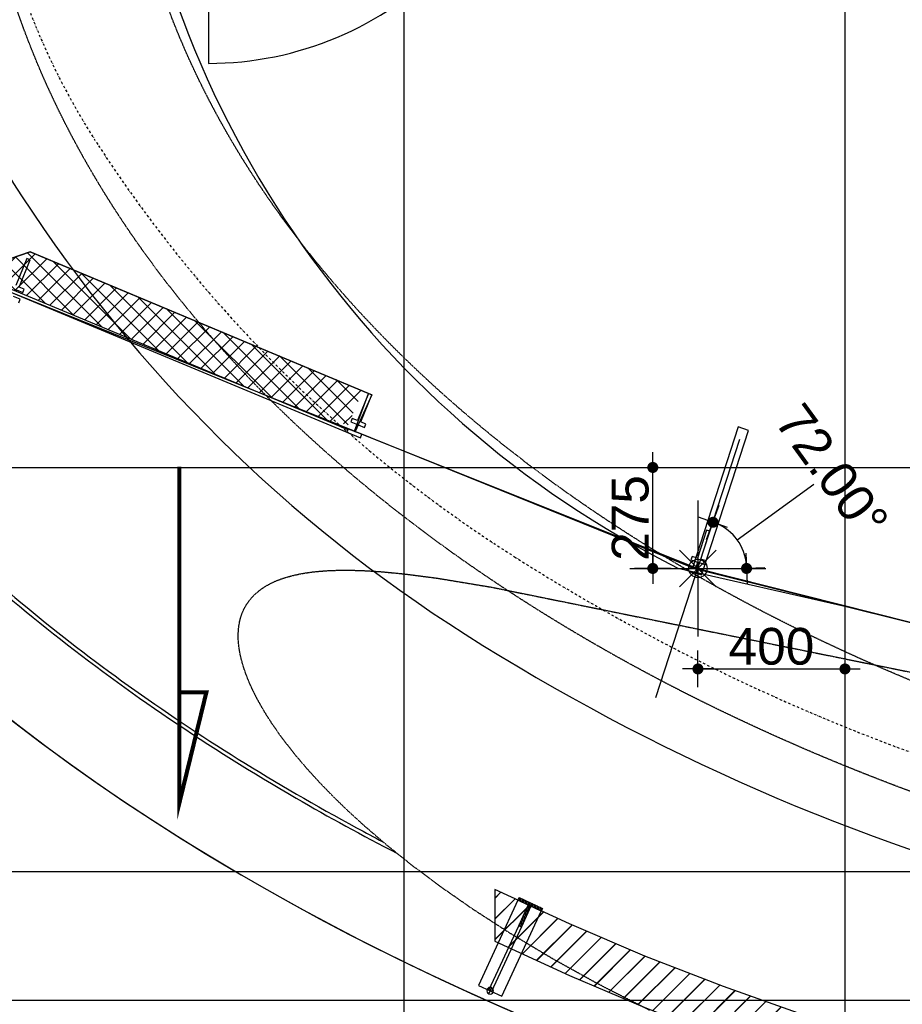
# Model space of a CAD drawing. Header units: metres. Extents: x 63115 to 703450, y -261936 to -53969.
# Tile 63 of 197: x 155936 to 158338, y -133822 to -131142. Entities that reach past the tile are written whole.
import ezdxf

# ---------------------------------------------------------------- set-up
doc = ezdxf.new("R2010")
doc.units = ezdxf.units.M
doc.header["$PDMODE"] = 35
doc.header["$PDSIZE"] = 50
doc.linetypes.add('DASHDOT2', pattern=[12.7, 6.35, -3.175, 0, -3.175])
doc.linetypes.add('DASHED', pattern=[0.75, 0.5, -0.25])
doc.layers.get('0').update_dxf_attribs({"true_color": 0x83b7c5})
doc.layers.get('DEFPOINTS').update_dxf_attribs({"color": 6})
doc.layers.add('_00_GO', color=7, linetype='Continuous', true_color=0x36c9b3, transparency=0.8)
doc.layers.add('_00_VO', color=7, linetype='Continuous', true_color=0x3c40c3, transparency=0.8)
for name, color, linetype in [('_01-STRAMIENEN', 253, 'DASHDOT2'), ('_02-section-thick', 3, 'Continuous'), ('_02Binnenwanden', 2, 'Continuous'), ('_02Constructie', 2, 'Continuous'), ('_03-PROJECTION', 1, 'Continuous'), ('_04-HIDDEN', 7, 'DASHED'), ('_06-DIMENSIONS', 7, 'Continuous'), ('_09-HATCH', 7, 'Continuous'), ('_13 natte ruimten', 253, 'Continuous'), ('Make2D visible lines', 1, 'Continuous')]:
    doc.layers.add(name, color=color, linetype=linetype)
doc.layers.add('_01Hulplijnen', color=6, linetype='Continuous', plot=False)
doc.styles.add('NIOstandard', font='arial.ttf')
doc.dimstyles.new('NIO-50-KLEIN', dxfattribs={"dimtxt": 100, "dimasz": 10, "dimexe": 2, "dimexo": 5, "dimgap": 10, "dimtad": 1, "dimdec": 0, "dimzin": 0, "dimdsep": 46, "dimtxsty": 'NIOstandard', "dimblk1": 'MAATSTR', "dimblk2": 'MAATSTR', "dimsah": 1, "dimcen": 0, "dimdle": 1.5, "dimse1": 1, "dimse2": 1, "dimclrd": 7, "dimclre": 256, "dimclrt": 256, "dimazin": 0, "dimtfac": 1, "dimtdec": 0, "dimtofl": 0, "dimtmove": 1, "dimatfit": 2, "dimldrblk": 'MAATSTR', "dimfxl": 1, "dimtvp": 1, "dimtolj": 1, "dimtzin": 0, "dimarcsym": 0})

# ---------------------------------------------------------------- blocks, each defined once
blk = doc.blocks.new('MAATSTR')
at = {"linetype": 'Continuous'}
for p, q in [((0, 5), (0, -5)), ((-4.17, 0), (4.17, 0))]:
    blk.add_line(p, q, dxfattribs=at)
at = {"linetype": 'Continuous', "const_width": 1.5}
blk.add_lwpolyline([(-0.75, 0, 1), (0.75, 0, 1)], format="xyb", close=True, dxfattribs=at)
blk = doc.blocks.new('*D274')
at = {"layer": '_06-DIMENSIONS', "color": 7, "lineweight": -2, "transparency": 16777216}
blk.add_line((-3043, -2147.3), (-2834.7, -1995.9), dxfattribs=at)
blk.add_arc((-3150, -2225), 132.2, 4.3349, 67.6651, dxfattribs=at)
at = {"layer": 'DEFPOINTS', "color": 0, "transparency": 16777216}
for p in [(-3035.7, -1873.3), (-3029.2, -2171.2), (-3334.9, -2225), (-2965.1, -2225), (-3264.3, -2576.7)]:
    blk.add_point(p, dxfattribs=at)
at = {"layer": '_06-DIMENSIONS', "color": 7, "lineweight": -2, "transparency": 16777216, "xscale": 10, "yscale": 10, "zscale": 10}
for p, rotation in [((-3109.1, -2099.3), 159.8325461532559), ((-3017.8, -2225), 272.1674538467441)]:
    blk.add_blockref('MAATSTR', p, dxfattribs=dict(at, rotation=rotation))
at = {"layer": '_06-DIMENSIONS', "transparency": 16777216, "insert": (-2785.3, -1960), "char_height": 100, "attachment_point": 5, "rotation": 306, "style": 'NIOstandard'}
blk.add_mtext('\\A1;72.00°', dxfattribs=at)
blk = doc.blocks.new('door')
h = blk.add_hatch(color=255)
h.dxf.hatch_style = 1
h.paths.add_polyline_path([(45, 966.5), (45, 0), (-25, 0), (-25, 966.5)])
at = {"layer": '_03-PROJECTION'}
blk.add_lwpolyline([(45, 966.5), (45, 0), (-25, 0), (-25, 966.5)], close=True, dxfattribs=at)
at = {"layer": '_13 natte ruimten', "color": 1}
blk.add_lwpolyline([(45, 933.2), (-875, 933.2, 0.420738), (45, 33.4, 0)], format="xyb", dxfattribs=at)
blk = doc.blocks.new('*U198')
at = {"layer": '_01Hulplijnen'}
for points in [[(-3950, -766), (-3950, -4752.8)], [(-2750, -766), (-2750, -4752.8)]]:
    blk.add_lwpolyline(points, dxfattribs=at)
at = {"layer": '_03-PROJECTION', "color": 254, "const_width": 11.2}
blk.add_lwpolyline([(-4561.1, -1947.7), (-4561.1, -2863.9), (-4487.5, -2562.2), (-4561.1, -2562.2)], dxfattribs=at)
at = {"layer": '_03-PROJECTION'}
blk.add_ellipse((0, 0), major_axis=(-6500, 0), ratio=0.638462, start_param=0.463296, end_param=2.678297, dxfattribs=at)
blk = doc.blocks.new('balustrade')
h = blk.add_hatch()
h.set_pattern_fill('JIS_LC_20', color=253, scale=2)
h.paths.add_polyline_path([(7406.2, -139.9), (7406.2, 0.3), (7202.1, -94.2), (6995.1, -182.1), (6782.3, -264.8), (6567, -341.1), (6344.5, -412.6), (6120.1, -477.7), (5887.4, -538), (5653, -591.8), (5415.5, -639.4), (5176.8, -680.6), (4933.4, -715.9), (4689.2, -744.7), (4443.1, -767.1), (4196.5, -783.1), (3949.7, -792.7), (3702.8, -795.9), (3455.8, -792.7), (3208.9, -783.1), (2962.3, -767.1), (2716.1, -744.6), (2472.1, -715.9), (2228.9, -680.6), (1990.1, -639.4), (1752.5, -591.8), (1518.2, -538), (1285.6, -477.7), (1061.2, -412.7), (838.8, -341.2), (622.2, -264.4), (408, -181.1), (202.6, -93.8), (0, 0), (0, -140.2), (202.7, -234), (408.2, -321.4), (622.6, -404.7), (839.4, -481.5), (1061.7, -553), (1286.1, -618), (1518.5, -678.3), (1752.6, -732), (1990.4, -779.6), (2229.4, -820.9), (2472.5, -856.1), (2716.4, -884.8), (2961.2, -907.2), (3206.6, -923.1), (3454.6, -932.8), (3702.8, -936), (3949.7, -932.9), (4196.5, -923.3), (4443.1, -907.3), (4689.2, -884.8), (4933.3, -856.1), (5176.7, -820.8), (5415.5, -779.6), (5653.1, -731.9), (5887.5, -678.2), (6120.3, -617.8), (6344.7, -552.7), (6567.2, -481.2), (6782.4, -405), (6995.2, -322.3), (7202.1, -234.4)])
at = {"layer": 'Make2D visible lines'}
blk.add_lwpolyline([(1285.6, -477.7), (1061.2, -412.7), (838.8, -341.2), (622.2, -264.4), (408, -181.1), (202.6, -93.8), (0, 0), (0, -140.2), (202.7, -234), (408.2, -321.4), (622.6, -404.7), (839.4, -481.5), (1061.7, -553), (1286.1, -618)], dxfattribs=at)
blk = doc.blocks.new('pui_nieuw')
at = {"layer": '_03-PROJECTION'}
h = blk.add_hatch(dxfattribs=at)
h.set_pattern_fill('ANSI37', color=256, scale=10)
h.set_pattern_definition([(45, (-511.05, 401.453), (-22.45064, 22.45064), []), (135, (-511.05, 401.453), (-22.45064, -22.45064), [])])
h.paths.add_polyline_path([(-5652.5, -1598.6), (-5609.8, -1659.8), (-5037.4, -1456.6), (-4134.7, -1833), (-4131, -1824.3), (-4102.6, -1836.4), (-4062.2, -1741.1), (-4967.2, -1363.1)])
at = {"layer": '_02-section-thick'}
for points in [[(-5609.8, -1659.8), (-5037.4, -1456.6), (-4102.5, -1846.7)], [(-5608, -1662.4), (-5035, -1466.4), (-4105.6, -1854.1)]]:
    blk.add_lwpolyline(points, dxfattribs=at)
at = {"layer": '_02Binnenwanden'}
blk.add_lwpolyline([(-5609.8, -1659.8), (-5037.4, -1456.6), (-4102.6, -1846.6), (-4101.8, -1844.6), (-4084.1, -1851.7), (-4046.7, -1748.4), (-4967.2, -1363.1), (-5655, -1599.5)], dxfattribs=at)
at = {"layer": 'Make2D visible lines'}
for points in [[(-4976.2, -1381.1), (-5006.1, -1455.1)], [(-4996.9, -1458.9), (-4966.9, -1384.8)], [(-4966.9, -1384.8), (-4976.2, -1381.1)], [(-5004.3, -1466.6), (-4986.7, -1473.7)], [(-4983, -1464.5), (-4996.9, -1458.9)], [(-4986.7, -1473.7), (-4983, -1464.5)], [(-4994.2, -1492.2), (-5011.8, -1485.1)], [(-4082.7, -1852.3), (-5009.9, -1477.7)], [(-4997.9, -1501.5), (-4994.2, -1492.2)], [(-4046.7, -1748.4), (-4076.7, -1822.6)], [(-4067.4, -1826.3), (-4037.5, -1752.2)], [(-4037.5, -1752.2), (-4046.7, -1748.4)], [(-4090.6, -1817), (-4094.4, -1826.3)], [(-4076.7, -1822.6), (-4090.6, -1817)], [(-4101.8, -1844.8), (-4105.6, -1854.1)], [(-4084.2, -1851.9), (-4101.8, -1844.8)], [(-4094.4, -1826.3), (-4076.7, -1833.4)], [(-4076.7, -1833.4), (-4084.2, -1851.9)], [(-4082.4, -1852.7), (-4074.9, -1834.1)], [(-4074.9, -1834.1), (-4057.3, -1841.2)], [(-4053.5, -1832), (-4067.4, -1826.3)], [(-4057.3, -1841.2), (-4053.5, -1832)], [(-4105.6, -1854.1), (-4068.5, -1869.1)], [(-3155.5, -2226.9), (-4082.7, -1852.3)], [(-4064.8, -1859.8), (-4082.4, -1852.7)], [(-4068.5, -1869.1), (-4064.8, -1859.8)], [(-3126.9, -2120.7), (-3151.6, -2196.8)], [(-3142.1, -2199.9), (-3117.4, -2123.8)], [(-3117.4, -2123.8), (-3126.9, -2120.7)], [(-3165.9, -2192.2), (-3169, -2201.7)], [(-3151.6, -2196.8), (-3165.9, -2192.2)], [(-3175.1, -2220.7), (-3178.2, -2230.2)], [(-3157.1, -2226.6), (-3175.1, -2220.7)], [(-3169, -2201.7), (-3150.9, -2207.6)], [(-3150.9, -2207.6), (-3157.1, -2226.6)], [(-3155.2, -2227.2), (-3149, -2208.2)], [(-3149, -2208.2), (-3130.9, -2214.1)], [(-3127.8, -2204.5), (-3142.1, -2199.9)], [(-3130.9, -2214.1), (-3127.8, -2204.5)], [(-3178.2, -2230.2), (-3140.2, -2242.6)], [(-2282.2, -2444.6), (-3155.5, -2226.9)], [(-3137.1, -2233.1), (-3155.2, -2227.2)], [(-3140.2, -2242.6), (-3137.1, -2233.1)]]:
    blk.add_lwpolyline(points, dxfattribs=at)
blk = doc.blocks.new('*D134')
at = {"layer": '_06-DIMENSIONS', "color": 7, "lineweight": -2, "transparency": 16777216}
blk.add_line((157659, -132625.6), (157659, -132370.6), dxfattribs=at)
at = {"layer": 'DEFPOINTS', "color": 0, "transparency": 16777216}
for p in [(157659, -132360.6), (157781.8, -132360.6), (157781.8, -132635.6)]:
    blk.add_point(p, dxfattribs=at)
at = {"layer": '_06-DIMENSIONS', "color": 7, "lineweight": -2, "transparency": 16777216, "xscale": 10, "yscale": 10, "zscale": 10}
for p, rotation in [((157659, -132360.6), 90), ((157659, -132635.6), 270)]:
    blk.add_blockref('MAATSTR', p, dxfattribs=dict(at, rotation=rotation))
at = {"layer": '_06-DIMENSIONS', "transparency": 16777216, "insert": (157598, -132498.1), "char_height": 100, "attachment_point": 5, "rotation": 90, "style": 'NIOstandard'}
blk.add_mtext('\\A1;275', dxfattribs=at)
blk = doc.blocks.new('*D135')
at = {"layer": '_06-DIMENSIONS', "color": 7, "lineweight": -2, "transparency": 16777216}
blk.add_line((157791.8, -132909.1), (158171.8, -132909.1), dxfattribs=at)
at = {"layer": 'DEFPOINTS', "color": 0, "transparency": 16777216}
for p in [(157781.8, -132635.6), (158181.8, -132635.6), (158181.8, -132909.1)]:
    blk.add_point(p, dxfattribs=at)
at = {"layer": '_06-DIMENSIONS', "color": 7, "lineweight": -2, "transparency": 16777216, "xscale": 10, "yscale": 10, "zscale": 10, "rotation": 180}
blk.add_blockref('MAATSTR', (157781.8, -132909.1), dxfattribs=at)
at = {"layer": '_06-DIMENSIONS', "color": 7, "lineweight": -2, "transparency": 16777216, "xscale": 10, "yscale": 10, "zscale": 10}
blk.add_blockref('MAATSTR', (158181.8, -132909.1), dxfattribs=at)
at = {"layer": '_06-DIMENSIONS', "transparency": 16777216, "insert": (157981.8, -132848.1), "char_height": 100, "attachment_point": 5, "style": 'NIOstandard'}
blk.add_mtext('\\A1;400', dxfattribs=at)
blk = doc.blocks.new('balusters 70x70x8')
at = {"layer": '_09-HATCH', "ltscale": 3}
h = blk.add_hatch(dxfattribs=at)
h.set_pattern_fill('STEEL', color=256, scale=2, angle=-180, style=0)
h.set_pattern_definition([(225, (-160437.6113, 135632.625), (4.49012806, -4.49012806), []), (225, (-160437.6113, 135629.45), (4.49012806, -4.49012806), [])])
h.paths.add_polyline_path([(-35, 263.3), (-35, 255.3), (-4, 255.3), (-4, 193.3), (4, 193.3), (4, 255.3), (35, 255.3), (35, 263.3)])
at = {"layer": '_02Constructie'}
blk.add_lwpolyline([(-35, 263.3), (-35, 255.3), (-4, 255.3), (-4, 193.3), (4, 193.3), (4, 255.3), (35, 255.3), (35, 263.3)], close=True, dxfattribs=at)
at = {"layer": '_03-PROJECTION'}
for points in [[(-35, 255.3), (35, 255.3), (35, 0), (-35, 0)], [(4, 193.3), (-4, 193.3), (-4, 0), (4, 0)]]:
    blk.add_lwpolyline(points, close=True, dxfattribs=at)
at = {"layer": 'DEFPOINTS'}
blk.add_lwpolyline([(0, -9.3), (0, 9.3)], dxfattribs=at)
blk.add_circle((0, 0), 9.27, dxfattribs=at)
blk = doc.blocks.new('*U244')
at = {"layer": '_01-STRAMIENEN'}
for points in [[(-3950, 5487.4), (-3950, -4768.6)], [(-2750, 5487.4), (-2750, -4768.6)], [(-7899.8, -1950), (6883.2, -1950)], [(-7899.8, -3050), (6883.2, -3050)], [(-7899.8, -3400), (6883.2, -3400)]]:
    blk.add_lwpolyline(points, dxfattribs=at)
blk.add_lwpolyline([(-5100, 0, 0.145418), (-4780.8, -1074.2, 0.10717), (-3648.9, -2193.2, 0.077335), (-2072, -2881.9, 0.064439), (0, -3150, 0.064439), (2072, -2881.9, 0.077335), (3648.9, -2193.2, 0.10717), (4780.8, -1074.2, 0.145418), (5100, 0, 0.145418), (4780.8, 1074.2, 0.10717), (3648.9, 2193.2, 0.077335), (2072, 2881.9, 0.064439), (0, 3150, 0.064439), (-2072, 2881.9, 0.077335), (-3648.9, 2193.2, 0.10717), (-4780.8, 1074.2, 0.145418)], format="xyb", close=True, dxfattribs=at)
at = {"layer": '_01Hulplijnen'}
for points in [[(-3950, 5487.4), (-3950, -4768.6)], [(-2750, 5487.4), (-2750, -4768.6)], [(-3264.3, -2576.7), (-3035.7, -1873.3)], [(-7899.8, -1950), (6883.2, -1950)], [(-3150, -2040.1), (-3150, -2409.9)], [(-3334.9, -2225), (-2965.1, -2225)], [(-7899.8, -3050), (6883.2, -3050)], [(-7899.8, -3400), (6883.2, -3400)]]:
    blk.add_lwpolyline(points, dxfattribs=at)
blk.add_lwpolyline([(-5350, 0, 0.145418), (-4990.3, -1210.7, 0.10717), (-3783, -2404.2, 0.077335), (-2135.6, -3123.6, 0.064439), (0, -3400, 0.064439), (2135.6, -3123.6, 0.077335), (3783, -2404.2, 0.10717), (4990.3, -1210.7, 0.145418), (5350, 0, 0.145418), (4990.3, 1210.7, 0.10717), (3783, 2404.2, 0.077335), (2135.6, 3123.6, 0.064439), (0, 3400, 0.064439), (-2135.6, 3123.6, 0.077335), (-3783, 2404.2, 0.10717), (-4990.3, 1210.7, 0.145418)], format="xyb", close=True, dxfattribs=at)
blk.add_point((-3150, -2225), dxfattribs=at)
at = {"layer": '_03-PROJECTION'}
blk.add_lwpolyline([(-3135.7, -2229.6), (-3012.1, -1849.2), (-3040.7, -1839.9), (-3164.3, -2220.4)], close=True, dxfattribs=at)
at = {"layer": '_06-DIMENSIONS'}
dim = blk.add_angular_dim_2l(base=(-3029.2, -2171.2), line1=((-3334.9, -2225), (-2965.1, -2225)), line2=((-3264.3, -2576.7), (-3035.7, -1873.3)), dimstyle='NIO-50-KLEIN', override={"dimfxlon": 1, "dimarcsym": 1}, dxfattribs=at)
dim.commit()
dim.dimension.update_dxf_attribs({"geometry": '*D274', "text_midpoint": (-2785.3, -1960)})

msp = doc.modelspace()

# ---------------------------------------------------------------- linework, layer by layer
at = {"layer": '_00_GO'}
msp.add_lwpolyline([(160930.8, -133135.3), (163213.7, -132855.4), (164081.8, -132635.6), (165014.2, -132263.3), (164969.3, -132162.8), (165899, -131773.7), (166331.2, -131922.2, 0.150859), (166825.4, -130410.6), (162201, -130410.6), (159662.6, -130410.6), (155038.3, -130410.6, 0.152713), (155535, -131921.3), (155964.6, -131773.7), (156894.3, -132162.8), (156849.5, -132263.1), (157781.8, -132635.6), (158648, -132854.8)], format="xyb", close=True, dxfattribs=at)
at = {"layer": '_00_VO'}
msp.add_lwpolyline([(160931.8, -133135.2), (163213.7, -132855.4), (164081.8, -132635.6, 0.080579), (164808.8, -132139.5), (164966.5, -131975.3, 0.193751), (165651, -130410.6), (162201, -130410.6), (159662.6, -130410.6), (156212.9, -130410.6, 0.260303), (157727.2, -132634.6), (158181.8, -132738.6), (158659.3, -132857.1)], format="xyb", close=True, dxfattribs=at)
at = {"layer": '_02-section-thick'}
for points, knots in [([(155622.8, -132451.8), (155661.9, -132491.2), (155702.2, -132530.2), (155833.3, -132652.5), (155928.4, -132734.2), (156128.8, -132893), (156234.1, -132970.1), (156454.2, -133119.3), (156569.1, -133191.4), (156777.3, -133312.2), (156868.8, -133362.3), (156962.5, -133410.6)], [0.5648185, 0.5648185, 0.5648185, 0.5648185, 0.6005766, 0.6005766, 0.6780889, 0.6780889, 0.7556013, 0.7556013, 0.8331136, 0.8331136, 0.8909102, 0.8909102, 0.8909102, 0.8909102]), ([(155633.2, -132448.1), (155657, -132472.1), (155681.3, -132495.9), (155785.1, -132595.4), (155868.6, -132669.6), (156044, -132814.7), (156135.9, -132885.4), (156327.6, -133023), (156427.5, -133089.8), (156634.8, -133219), (156742.1, -133281.4), (156876.7, -133354.3), (156900.6, -133367), (156924.6, -133379.7)], [0.5658335, 0.5658335, 0.5658335, 0.5658335, 0.5876315, 0.5876315, 0.6575178, 0.6575178, 0.727404, 0.727404, 0.7972902, 0.7972902, 0.8671764, 0.8671764, 0.8821374, 0.8821374, 0.8821374, 0.8821374])]:
    msp.add_open_spline(points, degree=3, knots=knots, dxfattribs=at)
at = {"layer": '_03-PROJECTION'}
msp.add_ellipse((160931.8, -130410.6), major_axis=(-6500, 0), ratio=0.638462, start_param=0.531155, end_param=2.601165, dxfattribs=at)
at = {"layer": '_04-HIDDEN', "ltscale": 2}
msp.add_lwpolyline([(157649.9, -133838.2), (157509.9, -133766.6), (157385.7, -133697.7), (157270, -133628.3), (157169.5, -133563.2), (157081.9, -133502.2), (157004.1, -133444), (156936, -133389.4), (156874.4, -133336.5), (156826.3, -133292.4), (156790.7, -133257.8), (156752.3, -133218.1), (156716.9, -133179.2), (156688.9, -133146.2), (156662.4, -133112.9), (156642.4, -133086), (156623.5, -133058.8), (156614.6, -133045.2), (156606, -133031.5), (156597.8, -133018), (156590.1, -133004.4), (156582.7, -132990.9), (156575.6, -132977.3), (156569.1, -132963.7), (156562.9, -132950.2), (156557.2, -132936.7), (156552, -132923.2), (156547.3, -132909.8), (156544.1, -132899.8), (156541.3, -132889.8), (156538.7, -132879.8), (156536.5, -132870), (156534.7, -132860.2), (156534.2, -132856.9), (156533.2, -132850.5), (156532.4, -132844.1), (156531.8, -132837.7), (156531.3, -132831.3), (156531.1, -132825.1), (156531, -132818.8), (156531.1, -132812.6), (156531.4, -132806.5), (156531.8, -132800.4), (156532.5, -132794.4), (156533.4, -132788.5), (156534.1, -132784.2), (156535, -132779.8), (156535.7, -132777), (156536.4, -132774.1), (156537.5, -132769.9), (156538.8, -132765.7), (156539.7, -132763), (156541.2, -132758.9), (156542.7, -132754.9), (156543.9, -132752.3), (156545.6, -132748.4), (156547.5, -132744.5), (156548.8, -132742), (156550.9, -132738.2), (156553.1, -132734.6), (156554.6, -132732.2), (156557.2, -132728.3), (156559.3, -132725.4), (156561.4, -132722.6), (156562.5, -132721.2), (156565.3, -132717.8), (156568.2, -132714.4), (156570.6, -132711.8), (156573.8, -132708.6), (156577, -132705.5), (156580.3, -132702.4), (156583.8, -132699.5), (156588.1, -132696), (156592.5, -132692.7), (156597.1, -132689.4), (156601.8, -132686.3), (156606.6, -132683.4), (156612.4, -132680), (156618.4, -132676.8), (156623.7, -132674.2), (156630.9, -132670.9), (156638.3, -132667.8), (156646.9, -132664.6), (156655.7, -132661.5), (156665.7, -132658.5), (156676, -132655.7), (156688.6, -132652.7), (156702.5, -132649.8), (156716.8, -132647.4), (156734.9, -132644.9), (156755.6, -132642.9), (156776.7, -132641.4), (156804.1, -132640.4), (156835.7, -132640.3), (156869.7, -132641.3), (156918.3, -132644.2), (156982.1, -132650.3), (157071.7, -132661.9), (157218.9, -132686.3), (158556.9, -132957.7)], dxfattribs=at)
for centre, major_axis, ratio in [((160932.1, -130410.6), (-5121.8, 0), 0.639243), ((160931.9, -130410.6), (-4719, 0), 0.639228)]:
    msp.add_ellipse(centre, major_axis=major_axis, ratio=ratio, dxfattribs=at)

# ---------------------------------------------------------------- block references
at = {"layer": '_03-PROJECTION'}
for name, p in [('*U244', (160931.8, -130410.6)), ('*U198', (160931.8, -130410.6)), ('pui_nieuw', (160931.8, -130410.6)), ('balustrade', (157229.4, -133509.5))]:
    msp.add_blockref(name, p, dxfattribs=at)
at = {"layer": '_03-PROJECTION', "rotation": 90.00000000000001}
msp.add_blockref('door', (157383.6, -130385.6), dxfattribs=at)
at = {"layer": '_03-PROJECTION', "xscale": -1, "rotation": 335.1564977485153}
msp.add_blockref('balusters 70x70x8', (157216.5, -133785.2), dxfattribs=at)

# ---------------------------------------------------------------- dimensions: what is measured, and where the dimension line sits
at = {"layer": '_06-DIMENSIONS'}
dim = msp.add_linear_dim(base=(157659, -132360.6), p1=(157781.8, -132635.6), p2=(157781.8, -132360.6), angle=90, dimstyle='NIO-50-KLEIN', override={"dimfxlon": 1, "dimarcsym": 1}, dxfattribs=at)
dim.commit()
dim.dimension.update_dxf_attribs({"geometry": '*D134', "text_midpoint": (157598, -132498.1)})
dim = msp.add_linear_dim(base=(158181.8, -132909.1), p1=(157781.8, -132635.6), p2=(158181.8, -132635.6), dimstyle='NIO-50-KLEIN', override={"dimfxlon": 1, "dimarcsym": 1}, dxfattribs=at)
dim.commit()
dim.dimension.update_dxf_attribs({"geometry": '*D135', "text_midpoint": (157981.8, -132848.1)})

doc.saveas('drawing.dxf')
